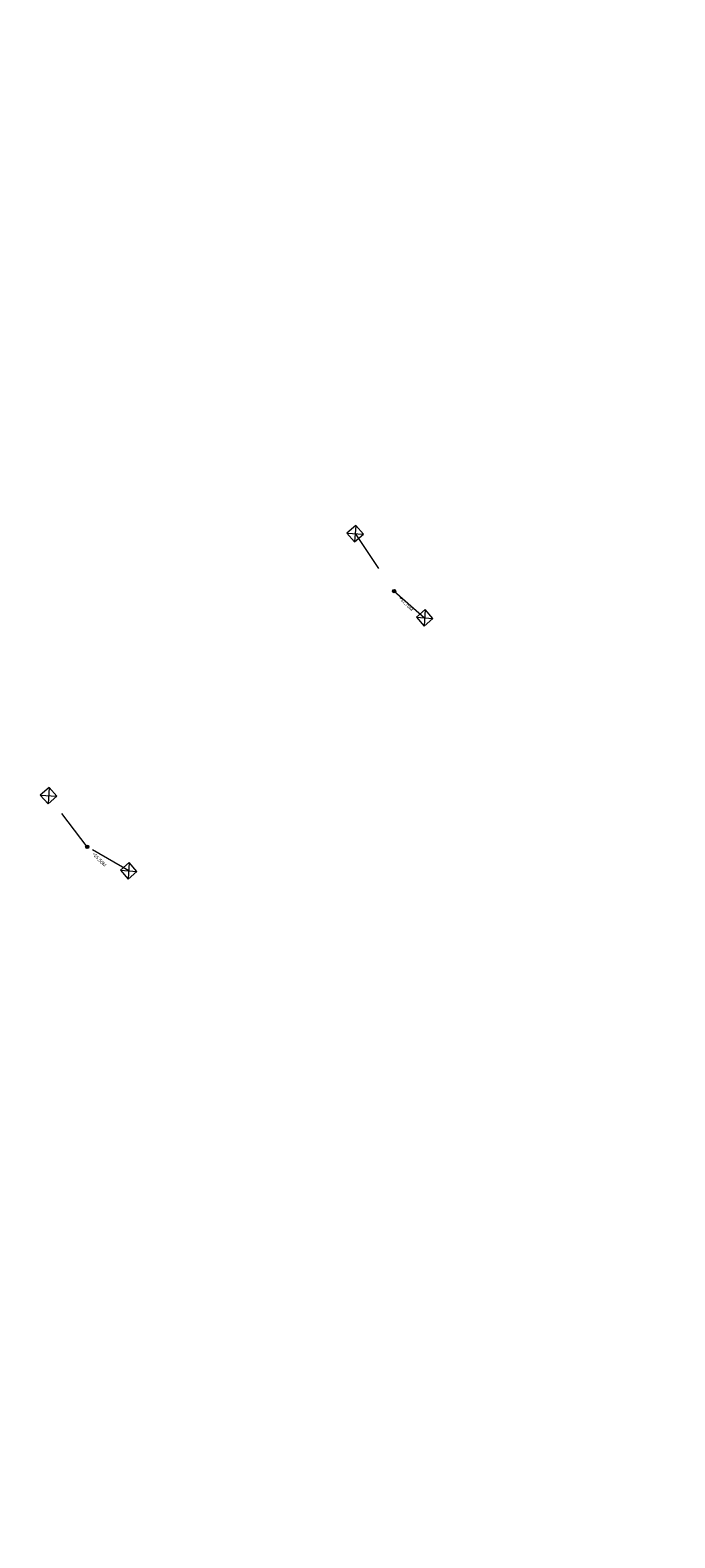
# Model space of a CAD drawing. Header units: inches. Extents: x 0 to 191500, y 0 to 342750.
# Tile 149 of 256: x 186844 to 186882, y 331576 to 331665. Entities that reach past the tile are written whole.
import ezdxf

# ---------------------------------------------------------------- set-up
doc = ezdxf.new("R2010")
doc.units = ezdxf.units.IN
doc.header["$MEASUREMENT"] = 0
doc.linetypes.add('RI-HWA_KOLKAANSLUITING', pattern=[4.3, 2.5, -1.8])
doc.layers.get('0').update_dxf_attribs({"lineweight": 20})
for name, color, linetype, lineweight in [('ECW', 150, 'Continuous', 20), ('N-WE-RI-HWA-MAATVOERING-T25', 151, 'Continuous', 20), ('N-WE-RI-HWA_KOLK-S', 150, 'Continuous', 20), ('N-WE-RI-HWA_KOLKAANSLUITING', 150, 'RI-HWA_KOLKAANSLUITING', 20), ('N-WE-RI-INLAAT', 7, 'Continuous', 20)]:
    doc.layers.add(name, color=color, linetype=linetype, lineweight=lineweight)
picture_1 = doc.add_image_def('image1.ecw', size_in_pixel=(220000, 285000))

# ---------------------------------------------------------------- blocks, each defined once
blk = doc.blocks.new('A$C2C270354')
h = blk.add_hatch(color=256)
h.dxf.hatch_style = 1
edge = h.paths.add_edge_path()
edge.add_arc((0, 0), 0.1, 0, 360)
blk.add_circle((0, 0), 0.1)

msp = doc.modelspace()

# ---------------------------------------------------------------- linework, layer by layer
at = {"layer": 'N-WE-RI-HWA_KOLK-S'}
for p, q in [((186863.28884, 331635.9538, 57.82), (186862.76517, 331635.49465, 57.82)), ((186863.28884, 331635.9538, 57.82), (186863.22431, 331634.97098, 57.82)), ((186863.74799, 331635.43013, 57.82), (186863.28884, 331635.9538, 57.82)), ((186862.76517, 331635.49465, 57.82), (186863.74799, 331635.43013, 57.82)), ((186862.76517, 331635.49465, 57.82), (186863.22431, 331634.97098, 57.82)), ((186863.22431, 331634.97098, 57.82), (186863.74799, 331635.43013, 57.82)), ((186867.42542, 331630.93545, 57.785), (186866.90174, 331630.47631, 57.785)), ((186866.90174, 331630.47631, 57.785), (186867.88456, 331630.41178, 57.785)), ((186866.90174, 331630.47631, 57.785), (186867.36089, 331629.95263, 57.785)), ((186867.42542, 331630.93545, 57.785), (186867.36089, 331629.95263, 57.785)), ((186867.36089, 331629.95263, 57.785), (186867.88456, 331630.41178, 57.785)), ((186867.88456, 331630.41178, 57.785), (186867.42542, 331630.93545, 57.785)), ((186845.01952, 331620.34034, 57.354), (186844.49585, 331619.8812, 57.354)), ((186845.01952, 331620.34034, 57.354), (186844.95499, 331619.35753, 57.354)), ((186845.47867, 331619.81667, 57.354), (186845.01952, 331620.34034, 57.354)), ((186844.49585, 331619.8812, 57.354), (186845.47867, 331619.81667, 57.354)), ((186844.49585, 331619.8812, 57.354), (186844.95499, 331619.35753, 57.354)), ((186844.95499, 331619.35753, 57.354), (186845.47867, 331619.81667, 57.354)), ((186849.79455, 331615.85948, 57.334), (186849.27088, 331615.40033, 57.334)), ((186849.79455, 331615.85948, 57.334), (186849.73002, 331614.87666, 57.334)), ((186850.2537, 331615.3358, 57.334), (186849.79455, 331615.85948, 57.334)), ((186849.27088, 331615.40033, 57.334), (186850.2537, 331615.3358, 57.334)), ((186849.27088, 331615.40033, 57.334), (186849.73002, 331614.87666, 57.334)), ((186849.73002, 331614.87666, 57.334), (186850.2537, 331615.3358, 57.334))]:
    msp.add_line(p, q, dxfattribs=at)
at = {"layer": 'N-WE-RI-HWA_KOLKAANSLUITING'}
for p, q in [((186863.25658, 331635.46239, 57.82), (186865.57229, 331632.0358)), ((186865.57229, 331632.0358), (186867.39315, 331630.44404, 57.785)), ((186847.29062, 331616.79664), (186844.98726, 331619.84894, 57.354)), ((186849.76488, 331615.36153, 57.334), (186847.29062, 331616.79664))]:
    msp.add_line(p, q, dxfattribs=at)

# ---------------------------------------------------------------- block references
at = {"layer": 'N-WE-RI-INLAAT', "rotation": 311.4301972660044}
for p in [(186865.57229, 331632.0358), (186847.29062, 331616.79664)]:
    msp.add_blockref('A$C2C270354', p, dxfattribs=at)

# ---------------------------------------------------------------- texts
at = {"layer": 'N-WE-RI-HWA-MAATVOERING-T25'}
for s, p in [('+31,70M', (186865.84239, 331631.60802)), ('+55,50M', (186847.56072, 331616.36886))]:
    msp.add_text(s, height=0.2, rotation=313.6388086, dxfattribs=at).set_placement(p)

# ---------------------------------------------------------------- pictures from other files: only their frames are drawn
at = {"layer": 'ECW'}
image = msp.add_image(picture_1, insert=(180500, 328500), size_in_units=(11000, 14250), dxfattribs=at)
image.dxf.flags = 7

doc.saveas('drawing.dxf')
